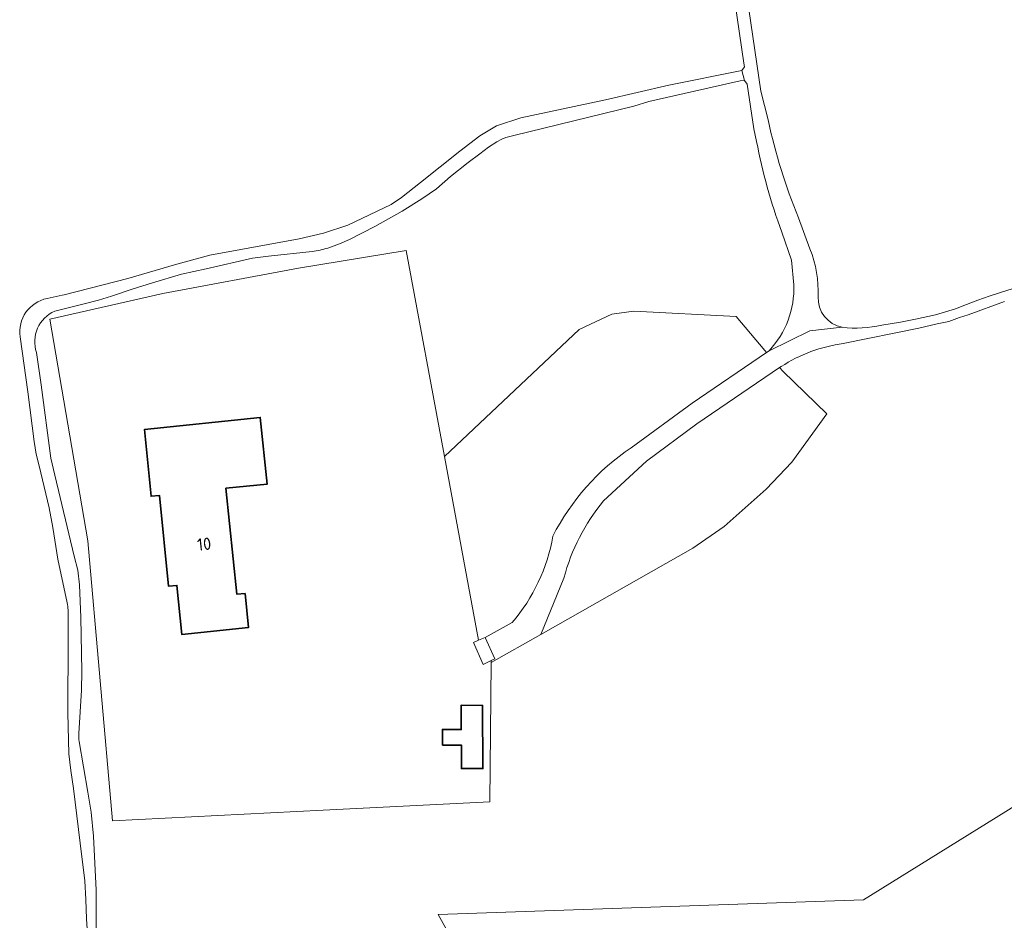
# Model space of a CAD drawing. Header units: metres. Extents: x 140853 to 145288, y 474558 to 480269.
# Tile 180 of 256: x 143165 to 143308, y 478364 to 478495. Entities that reach past the tile are written whole.
import ezdxf
from ezdxf.enums import TextEntityAlignment as Align

# ---------------------------------------------------------------- set-up
doc = ezdxf.new("R2010")
doc.units = ezdxf.units.M
doc.header["$MEASUREMENT"] = 0
for name, color, linetype, lineweight in [('B-WE-GR-BOS_GEMENGD-G', 40, 'Continuous', 13), ('B-WE-GR-BOS_LOOF-G', 40, 'Continuous', 13), ('B-WE-IE-TERREINAFSCHEIDING_KUNSTMATIG_HEKWERK-G', 20, 'IE-TERREINAFSCHEIDING-KUNSTMATIG', 18), ('B-WE-OG-BEBOUWING-G', 7, 'Continuous', 35), ('B-WE-OG-BEBOUWING_HUISNUMMER-T18', 10, 'Continuous', 18), ('B-WE-OG-TERREIN_ERF-G', 7, 'Continuous', 18), ('B-WE-VH-ONVERHARD-G', 252, 'Continuous', 18), ('B-WE-VH-VERHARDING_HALFVERHARDING-G', 252, 'Continuous', 18)]:
    doc.layers.add(name, color=color, linetype=linetype, lineweight=lineweight)
doc.styles.add('NLCS-ISO', font='txt')
doc.linetypes.add('IE-TERREINAFSCHEIDING-KUNSTMATIG', pattern='A,4,[82,NLCS.shx,S=0.75,R=90,X=0,Y=0],4,-2', length=10)

msp = doc.modelspace()

# ---------------------------------------------------------------- linework, layer by layer
at = {"layer": 'B-WE-GR-BOS_GEMENGD-G', "ltscale": 0.2, "flags": 128}
for points in [[(143273.268, 478446.52), (143273.028, 478446.797), (143268.829, 478451.744), (143253.942, 478452.521), (143250.734, 478452.077), (143245.964, 478449.861), (143226.352, 478431.358), (143231.336, 478404.607), (143232.299, 478405.038), (143236.245, 478407.217), (143236.245, 478407.217, 0.1334099), (143242.148, 478419.759), (143242.148, 478419.759, -0.1289709), (143253.573, 478432.65), (143253.573, 478432.65), (143262.45, 478439.115), (143273.268, 478446.52)], [(143243.761, 478413.659), (143240.417, 478405.47), (143262.54, 478418.013), (143267.083, 478421.176), (143273.22, 478426.594), (143276.939, 478430.555), (143282.059, 478437.597), (143275.678, 478443.736), (143275.18, 478444.311), (143263.127, 478436.115), (143255.775, 478430.69), (143249.528, 478424.894), (143249.528, 478424.894, 0.1104579), (143243.761, 478413.659)]]:
    msp.add_lwpolyline(points, format="xyb", close=True, dxfattribs=at)
at = {"layer": 'B-WE-GR-BOS_LOOF-G', "ltscale": 0.2, "flags": 128}
for points in [[(143174.427, 478361.185), (143174.26, 478364.078), (143174.146, 478366.87), (143173.982, 478369.61), (143173.328, 478375.093), (143172.35, 478383.015), (143171.94, 478385.656), (143171.682, 478388.093), (143171.52, 478394.036), (143171.553, 478404.856), (143171.546, 478409.028), (143171.546, 478409.028, 0.0525872), (143171.433, 478410.074), (143171.433, 478410.074), (143170.061, 478416.434), (143169.342, 478421.055), (143168.779, 478423.898), (143167.347, 478429.991), (143166.887, 478431.717), (143166.63, 478433.545), (143165.704, 478440.807), (143164.562, 478448.782), (143164.562, 478448.782, -0.3963894), (143168.502, 478454.388), (143168.502, 478454.388), (143170.698, 478454.84), (143171.003, 478454.891), (143180.242, 478457.297), (143187.399, 478459.395), (143192.221, 478460.675), (143205.219, 478463.038), (143208.772, 478463.909), (143212.274, 478465.033), (143218.601, 478468.037), (143220.128, 478469.099), (143222.879, 478471.273), (143228.584, 478475.823), (143231.539, 478478.047), (143233.931, 478479.511), (143237.491, 478480.667), (143249.842, 478483.315), (143259.043, 478485.415), (143269.671, 478487.558), (143270.08, 478488.115), (143269.98, 478488.623), (143268.323, 478500)], [(143270.67, 478496.493), (143272.453, 478484.552), (143273.504, 478480.384), (143273.504, 478480.384, 0.0455378), (143277.92, 478466.104), (143277.92, 478466.104), (143279.594, 478461.593), (143279.594, 478461.593, -0.1084196), (143280.774, 478454.64), (143280.774, 478454.64, 0.3721947), (143284.299, 478450.188), (143284.299, 478450.188, 0.0881369), (143290.051, 478450.513), (143290.051, 478450.513), (143292.795, 478450.91), (143294.981, 478451.359), (143297.878, 478452.009), (143300.776, 478452.862), (143300.776, 478452.862, -0.0948668), (143327.97, 478458.606), (143327.97, 478458.606, 0.0347838), (143332.452, 478459.314), (143332.452, 478459.314), (143324.547, 478500)], [(143307.942, 478453.954), (143302.652, 478451.992), (143301.381, 478451.59), (143299.805, 478451.037), (143298.127, 478450.688), (143295.433, 478450.037), (143284.451, 478447.816), (143284.451, 478447.816, 0.1118222), (143275.394, 478444.457), (143275.394, 478444.457), (143275.18, 478444.311), (143275.678, 478443.736), (143282.059, 478437.597), (143276.939, 478430.555), (143273.22, 478426.594), (143267.083, 478421.176), (143262.54, 478418.013), (143240.417, 478405.47), (143233.175, 478401.364), (143232.986, 478381.101), (143208.694, 478379.87), (143178.038, 478378.34), (143174.448, 478419.075), (143168.903, 478451.38), (143185.363, 478455.107), (143205.123, 478458.77), (143220.77, 478461.361), (143226.352, 478431.358), (143245.964, 478449.861), (143250.734, 478452.077), (143253.942, 478452.521), (143268.829, 478451.744), (143273.028, 478446.797), (143273.268, 478446.52), (143273.634, 478446.771), (143273.634, 478446.771, 0.2022441), (143277.234, 478456.383), (143277.234, 478456.383), (143276.926, 478459.971), (143275.494, 478464.048), (143275.494, 478464.048, -0.0434184), (143271.817, 478477.241), (143271.817, 478477.241), (143271.417, 478479.071), (143270.426, 478485.575), (143270.072, 478486.135), (143269.412, 478486.086), (143256.139, 478483.038), (143253.953, 478482.386), (143236.465, 478478.131), (143235.296, 478477.831), (143234.737, 478477.579), (143233.973, 478477.175), (143232.802, 478476.418), (143231.529, 478475.457), (143229.797, 478474.194), (143227.25, 478472.12), (143225.212, 478470.35), (143223.073, 478468.885), (143220.194, 478467.082), (143216.236, 478464.838), (143212.532, 478462.951), (143211.06, 478462.339), (143209.385, 478461.726), (143209.385, 478461.726, -0.035446), (143207.101, 478461.213), (143207.101, 478461.213), (143200.754, 478460.54), (143198.418, 478460.23), (143191.666, 478458.692), (143188.061, 478457.923), (143183.848, 478456.644), (143180.904, 478455.724), (143177.859, 478454.702), (143175.981, 478454.139), (143173.899, 478453.576), (143169.635, 478452.552), (143169.635, 478452.552, 0.3904021), (143166.964, 478446.499), (143166.964, 478446.499), (143167.632, 478441.827), (143169.021, 478431.112), (143169.634, 478428.675), (143172.447, 478416.845), (143172.958, 478414.815), (143173.216, 478412.682), (143173.427, 478407.907), (143173.541, 478400.136), (143173.495, 478397.342), (143173.119, 478391.019), (143173.119, 478391.019, 0.0572454), (143173.18, 478389.884), (143173.18, 478389.884), (143174.433, 478382.512), (143174.895, 478379.566), (143175.256, 478376.113), (143175.64, 478368.225), (143175.685, 478354.965)]]:
    msp.add_lwpolyline(points, format="xyb", dxfattribs=at)
msp.add_lwpolyline([(143231.444, 478353.967), (143225.474, 478364.668), (143287.365, 478366.839), (143323.607, 478389.274)], dxfattribs=at)
at = {"layer": 'B-WE-IE-TERREINAFSCHEIDING_KUNSTMATIG_HEKWERK-G', "ltscale": 0.2, "flags": 128}
for points in [[(143233.175, 478401.364), (143232.986, 478381.101), (143208.694, 478379.87), (143178.038, 478378.34), (143174.448, 478419.075), (143168.903, 478451.38), (143185.363, 478455.107), (143205.123, 478458.77), (143220.77, 478461.361), (143226.352, 478431.358)], [(143226.352, 478431.358), (143245.964, 478449.861), (143250.734, 478452.077), (143253.942, 478452.521), (143268.829, 478451.744), (143273.028, 478446.797)], [(143275.678, 478443.736), (143282.059, 478437.597), (143276.939, 478430.555), (143273.22, 478426.594), (143267.083, 478421.176), (143262.54, 478418.013), (143240.417, 478405.47)], [(143226.352, 478431.358), (143231.336, 478404.607)], [(143240.417, 478405.47), (143233.175, 478401.364)], [(143233.175, 478401.364), (143233.178, 478401.647)], [(143323.607, 478389.274), (143287.365, 478366.839)], [(143287.365, 478366.839), (143225.474, 478364.668)], [(143225.474, 478364.668), (143231.444, 478353.967)]]:
    msp.add_lwpolyline(points, dxfattribs=at)
at = {"layer": 'B-WE-OG-BEBOUWING-G', "ltscale": 0.2, "flags": 128}
for points in [[(143197.368, 478411.44), (143196.153, 478411.326), (143194.546, 478426.744), (143200.55, 478427.36), (143199.547, 478437.07), (143182.679, 478435.295), (143183.649, 478425.573), (143184.863, 478425.694), (143186.182, 478412.48), (143187.396, 478412.601), (143188.108, 478405.47), (143197.835, 478406.481), (143197.368, 478411.44)], [(143226.073, 478389.327), (143228.853, 478389.34), (143228.838, 478385.94), (143231.955, 478385.935), (143231.922, 478395.14), (143228.82, 478395.171), (143228.817, 478391.605), (143226.067, 478391.645), (143226.073, 478389.327)]]:
    msp.add_lwpolyline(points, close=True, dxfattribs=at)
at = {"layer": 'B-WE-OG-TERREIN_ERF-G', "ltscale": 0.2, "flags": 128}
for points in [[(143233.178, 478401.647), (143232.019, 478401.081), (143230.59, 478404.273), (143231.336, 478404.607), (143226.352, 478431.358), (143220.77, 478461.361), (143205.123, 478458.77), (143185.363, 478455.107), (143168.903, 478451.38), (143174.448, 478419.075), (143178.038, 478378.34), (143208.694, 478379.87), (143232.986, 478381.101), (143233.175, 478401.364), (143233.178, 478401.647)], [(143197.368, 478411.44), (143197.835, 478406.481), (143188.108, 478405.47), (143187.396, 478412.601), (143186.182, 478412.48), (143184.863, 478425.694), (143183.649, 478425.573), (143182.679, 478435.295), (143199.547, 478437.07), (143200.55, 478427.36), (143194.546, 478426.744), (143196.153, 478411.326), (143197.368, 478411.44)], [(143226.073, 478389.327), (143226.067, 478391.645), (143228.817, 478391.605), (143228.82, 478395.171), (143231.922, 478395.14), (143231.955, 478385.935), (143228.838, 478385.94), (143228.853, 478389.34), (143226.073, 478389.327)]]:
    msp.add_lwpolyline(points, close=True, dxfattribs=at)
msp.add_lwpolyline([(143323.607, 478389.274), (143287.365, 478366.839), (143225.474, 478364.668), (143231.444, 478353.967), (143237.149, 478344.823), (143239.934, 478340.677), (143215.993, 478324.758), (143185.704, 478304.404), (143204.701, 478265.474), (143206.955, 478260.853), (143259.668, 478292.277), (143259.919, 478291.921), (143263.27, 478293.99), (143278.441, 478303.304), (143307.645, 478321.232), (143313.991, 478325.159)], dxfattribs=at)
at = {"layer": 'B-WE-VH-ONVERHARD-G', "ltscale": 0.2, "flags": 128}
for points in [[(143268.323, 478500), (143269.98, 478488.623), (143270.08, 478488.115), (143269.671, 478487.558), (143270.072, 478486.135), (143270.426, 478485.575), (143271.417, 478479.071), (143271.817, 478477.241), (143271.817, 478477.241, 0.0434184), (143275.494, 478464.048), (143275.494, 478464.048), (143276.926, 478459.971), (143277.234, 478456.383), (143277.234, 478456.383, -0.2022441), (143273.634, 478446.771), (143273.634, 478446.771), (143279.593, 478449.659), (143284.299, 478450.188), (143284.299, 478450.188, -0.3721947), (143280.774, 478454.64), (143280.774, 478454.64, 0.1084196), (143279.594, 478461.593), (143279.594, 478461.593), (143277.92, 478466.104), (143277.92, 478466.104, -0.0455378), (143273.504, 478480.384), (143273.504, 478480.384), (143272.453, 478484.552), (143270.67, 478496.493)], [(143175.685, 478354.965), (143175.64, 478368.225), (143175.256, 478376.113), (143174.895, 478379.566), (143174.433, 478382.512), (143173.18, 478389.884), (143173.18, 478389.884, -0.0572454), (143173.119, 478391.019), (143173.119, 478391.019), (143173.495, 478397.342), (143173.541, 478400.136), (143173.427, 478407.907), (143173.216, 478412.682), (143172.958, 478414.815), (143172.447, 478416.845), (143169.634, 478428.675), (143169.021, 478431.112), (143167.632, 478441.827), (143166.964, 478446.499), (143166.964, 478446.499, -0.3904021), (143169.635, 478452.552), (143169.635, 478452.552), (143173.899, 478453.576), (143175.981, 478454.139), (143177.859, 478454.702), (143180.904, 478455.724), (143183.848, 478456.644), (143188.061, 478457.923), (143191.666, 478458.692), (143198.418, 478460.23), (143200.754, 478460.54), (143207.101, 478461.213), (143207.101, 478461.213, 0.035446), (143209.385, 478461.726), (143209.385, 478461.726), (143211.06, 478462.339), (143212.532, 478462.951), (143216.236, 478464.838), (143220.194, 478467.082), (143223.073, 478468.885), (143225.212, 478470.35), (143227.25, 478472.12), (143229.797, 478474.194), (143231.529, 478475.457), (143232.802, 478476.418), (143233.973, 478477.175), (143234.737, 478477.579), (143235.296, 478477.831), (143236.465, 478478.131), (143253.953, 478482.386), (143256.139, 478483.038), (143269.412, 478486.086), (143270.072, 478486.135), (143269.671, 478487.558), (143259.043, 478485.415), (143249.842, 478483.315), (143237.491, 478480.667), (143233.931, 478479.511), (143231.539, 478478.047), (143228.584, 478475.823), (143222.879, 478471.273), (143220.128, 478469.099), (143218.601, 478468.037), (143212.274, 478465.033), (143208.772, 478463.909), (143205.219, 478463.038), (143192.221, 478460.675), (143187.399, 478459.395), (143180.242, 478457.297), (143171.003, 478454.891), (143170.698, 478454.84), (143168.502, 478454.388), (143168.502, 478454.388, 0.3963894), (143164.562, 478448.782), (143164.562, 478448.782), (143165.704, 478440.807), (143166.63, 478433.545), (143166.887, 478431.717), (143167.347, 478429.991), (143168.779, 478423.898), (143169.342, 478421.055), (143170.061, 478416.434), (143171.433, 478410.074), (143171.433, 478410.074, -0.0525872), (143171.546, 478409.028), (143171.546, 478409.028), (143171.553, 478404.856), (143171.52, 478394.036), (143171.682, 478388.093), (143171.94, 478385.656), (143172.35, 478383.015), (143173.328, 478375.093), (143173.982, 478369.61), (143174.146, 478366.87), (143174.26, 478364.078), (143174.427, 478361.185)], [(143327.97, 478458.606, 0.0948668), (143300.776, 478452.862), (143300.776, 478452.862), (143297.878, 478452.009), (143294.981, 478451.359), (143292.795, 478450.91), (143290.051, 478450.513), (143290.051, 478450.513, -0.0881369), (143284.299, 478450.188), (143284.299, 478450.188), (143279.593, 478449.659), (143273.634, 478446.771), (143273.268, 478446.52), (143262.45, 478439.115), (143253.573, 478432.65), (143253.573, 478432.65, 0.1289709), (143242.148, 478419.759), (143242.148, 478419.759, -0.1334099), (143236.245, 478407.217), (143236.245, 478407.217), (143232.299, 478405.038), (143233.702, 478401.903), (143233.178, 478401.647), (143233.175, 478401.364), (143240.417, 478405.47), (143243.761, 478413.659), (143243.761, 478413.659, -0.1104579), (143249.528, 478424.894), (143249.528, 478424.894), (143255.775, 478430.69), (143263.127, 478436.115), (143275.18, 478444.311), (143275.394, 478444.457), (143275.394, 478444.457, -0.1118222), (143284.451, 478447.816), (143284.451, 478447.816), (143295.433, 478450.037), (143298.127, 478450.688), (143299.805, 478451.037), (143301.381, 478451.59), (143302.652, 478451.992), (143307.942, 478453.954)]]:
    msp.add_lwpolyline(points, format="xyb", dxfattribs=at)
at = {"layer": 'B-WE-VH-VERHARDING_HALFVERHARDING-G', "ltscale": 0.2, "flags": 128}
msp.add_lwpolyline([(143231.336, 478404.607), (143230.59, 478404.273), (143232.019, 478401.081), (143233.178, 478401.647), (143233.702, 478401.903), (143232.299, 478405.038), (143231.336, 478404.607)], close=True, dxfattribs=at)

# ---------------------------------------------------------------- texts
at = {"layer": 'B-WE-OG-BEBOUWING_HUISNUMMER-T18', "style": 'NLCS-ISO'}
msp.add_text('10', height=1.8, rotation=6, dxfattribs=at).set_placement((143191.371, 478418.62), align=Align.MIDDLE_CENTER)

doc.saveas('drawing.dxf')
